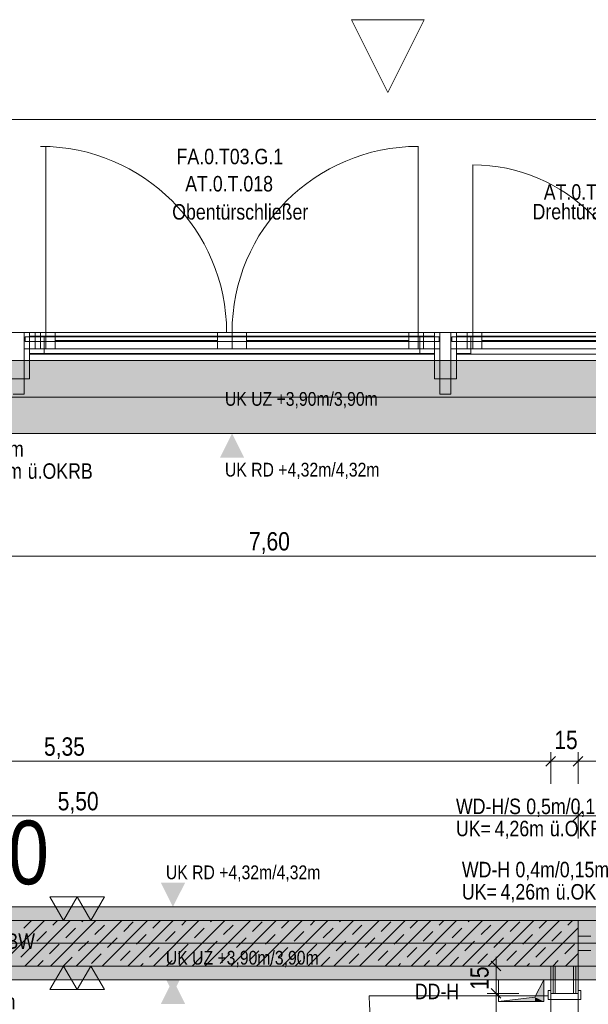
# Model space of a CAD drawing. Extents: x -500 to 300, y 62 to 1162.
# Tile 62 of 90: x -250 to -187, y 768 to 876. Entities that reach past the tile are written whole.
import ezdxf
from ezdxf.lldxf.tags import DXFTag

# ---------------------------------------------------------------- set-up
doc = ezdxf.new("R2010")
doc.units = 0
doc.layers.get('0').update_dxf_attribs({"lineweight": 13})
for name, color, linetype, lineweight, true_color in [('00 -Bauelemente -Dämmung innen', 7, 'Continuous', 9, 0xff7fe6), ('00 -Bauelemente -Gipskarton', 7, 'Continuous', 9, 0xff7fe6), ('00_Beschriftung UZ', 3, 'Continuous', 35, 0x00ff00), ('30 -33 Aussenwände- 7 Fassade_ Elemente', 7, 'Continuous', 9, 0x00aacc), ('30 -34 Innenwände- 1 tragend', 7, 'Continuous', 13, 0xdd0806), ('30 -34 Innenwände- 11 Durchbruch', 4, 'Continuous', 9, 0x00ffff), ('30 -34 Innenwände- 2 nichttragend', 7, 'Continuous', 18, 0xff7fe6), ('30 -34 Innenwände- 4 Türen_Fenster', 7, 'Continuous', 15, 0x9955ff), ('30 -35 Decken- 1 Konstruktion-Träger- Stahlbeton', 7, 'Continuous', 13, 0x33aa00), ('30 -35 Decken- 11 Durchbruch', 5, 'Continuous', 15, 0x0000ff), ('70 -72 Beschriftung- 1 Beschriftung allgemein', 7, 'Continuous', 9, 0xff6633), ('70 -72 Beschriftung- 2 Beschriftung Bauteile', 7, 'Continuous', 9, 0x9999ff), ('70 -76 Bemaßung- 2 Allgemein', 9, 'Continuous', 5, 0x808080), ('E_Leerrohr_Detailnummer', 1, 'Continuous', 25, 0xff0000), ('iwb_Schraffur_Unterzug', 7, 'Continuous', 5, 0xffffcc), ('iwb_Schraffur_Wand in Bauart BABW', 7, 'Continuous', 13, 0xac59ff), ('iwb_Sichtbeton', 2, 'Continuous', 50, 0xffff00), ('iwb_Sichtbeton-Shading', 2, 'Continuous', 50, 0xffff00)]:
    doc.layers.add(name, color=color, linetype=linetype, lineweight=lineweight, true_color=true_color)
doc.layers.add('70 -71 Achsen- 1 Gebäudeachsen', color=7, linetype='STRICHPUNKT2-A06G93K98I', lineweight=18)
doc.layers.add('70 -75 Raumstempel- 3 Wandstempel', color=7, linetype='Continuous', lineweight=50)
doc.styles.get("Standard").update_dxf_attribs({"font": 'ARIALN.TTF'})
tags = doc.linetypes.add('fein_strichliert-A06G93KA8I', pattern=[4, 1, -2, 1]).pattern_tags.tags
tags[8:9] = [DXFTag(74, 4), DXFTag(75, 0), DXFTag(340, '0'), DXFTag(46, 0.0), DXFTag(50, 0.0), DXFTag(44, 0.0), DXFTag(45, 0.0)]
tags[6:7] = [DXFTag(74, 4), DXFTag(75, 0), DXFTag(340, '0'), DXFTag(46, 0.0), DXFTag(50, 0.0), DXFTag(44, 0.0), DXFTag(45, 0.0)]
tags[4:5] = [DXFTag(74, 4), DXFTag(75, 0), DXFTag(340, '0'), DXFTag(46, 0.0), DXFTag(50, 0.0), DXFTag(44, 0.0), DXFTag(45, 0.0)]
tags = doc.linetypes.add('STRICHPUNKT2-A06G93K98I', pattern=[12.7, 6.35, -3.175, 0, -3.175]).pattern_tags.tags
tags[10:11] = [DXFTag(74, 4), DXFTag(75, 0), DXFTag(340, '0'), DXFTag(46, 0.0), DXFTag(50, 0.0), DXFTag(44, 0.0), DXFTag(45, 0.0)]
tags[8:9] = [DXFTag(74, 4), DXFTag(75, 0), DXFTag(340, '0'), DXFTag(46, 0.0), DXFTag(50, 0.0), DXFTag(44, 0.0), DXFTag(45, 0.0)]
tags[6:7] = [DXFTag(74, 4), DXFTag(75, 0), DXFTag(340, '0'), DXFTag(46, 0.0), DXFTag(50, 0.0), DXFTag(44, 0.0), DXFTag(45, 0.0)]
tags[4:5] = [DXFTag(74, 4), DXFTag(75, 0), DXFTag(340, '0'), DXFTag(46, 0.0), DXFTag(50, 0.0), DXFTag(44, 0.0), DXFTag(45, 0.0)]

# ---------------------------------------------------------------- blocks, each defined once
blk = doc.blocks.new('Shading-A06G93H18I', base_point=(43.75, 776.65))
at = {"layer": 'iwb_Sichtbeton-Shading', "color": 51, "true_color": 0xffff7f}
for points in [[(-298.3, 776.65), (-298.3, 777.25), (-188.3, 776.65), (-188.3, 777.25)], [(-298.3, 771.65), (-298.3, 772.25), (-188.3, 771.65), (-188.3, 772.25)]]:
    blk.add_solid(points, dxfattribs=at)
blk = doc.blocks.new('Referenz-A06G93KB8I')
at = {"layer": '00 -Bauelemente -Dämmung innen', "color": 0, "linetype": 'Continuous', "lineweight": -2, "ltscale": 0.13}
for p, q in [((-190.8, 771.95), (-190.8, 768.95)), ((-188.8, 771.95), (-188.8, 768.95))]:
    blk.add_line(p, q, dxfattribs=at)
at = {"layer": '00 -Bauelemente -Gipskarton', "color": 0, "linetype": 'Continuous', "lineweight": -2, "ltscale": 0.13}
for p, q in [((-191.3, 771.95), (-191.3, 768.95)), ((-191.05, 771.95), (-191.05, 768.95)), ((-190.8, 771.95), (-190.8, 768.95)), ((-188.8, 771.95), (-188.8, 768.95)), ((-188.55, 771.95), (-188.55, 768.95)), ((-188.3, 771.95), (-188.3, 768.95))]:
    blk.add_line(p, q, dxfattribs=at)
at = {"layer": '00_Beschriftung UZ', "color": 0, "lineweight": -2}
for points in [[(-227.63, 833.12), (-226.3, 830.45), (-224.96, 833.12)], [(-227.63, 827.78), (-226.3, 830.45), (-224.96, 827.78)], [(-234.12, 781.12), (-232.79, 778.45), (-231.45, 781.12)], [(-234.12, 774.28), (-232.79, 776.95), (-231.45, 774.28)], [(-234.12, 771.62), (-232.79, 768.95), (-231.45, 771.62)], [(-234.12, 767.78), (-232.79, 770.45), (-231.45, 767.78)]]:
    blk.add_solid(points, dxfattribs=at)
at = {"layer": '30 -33 Aussenwände- 7 Fassade_ Elemente', "color": 0, "linetype": 'fein_strichliert-A06G93KA8I', "lineweight": -2, "ltscale": 0.13}
for p, q in [((-246.73, 861.99), (-246.73, 841.55)), ((-205.87, 861.99), (-205.87, 841.55)), ((-199.87, 859.95), (-199.87, 841.55)), ((-248.53, 841.15), (-204.07, 841.15)), ((-174.47, 841.15), (-201.67, 841.15)), ((-200.07, 841.05), (-176.07, 841.05)), ((-246.93, 839.25), (-226.3, 839.25)), ((-205.67, 839.25), (-226.3, 839.25)), ((-248.53, 839.15), (-204.07, 839.15)), ((-174.47, 839.15), (-201.67, 839.15))]:
    blk.add_line(p, q, dxfattribs=at)
at = {"layer": '30 -33 Aussenwände- 7 Fassade_ Elemente', "color": 0, "linetype": 'Continuous', "lineweight": -2, "ltscale": 0.13}
for p, q in [((-250.33, 841.55), (-249.13, 841.55)), ((-249.13, 839.75), (-249.13, 841.55)), ((-249.13, 841.55), (-247.33, 841.55)), ((-249.13, 841.55), (-249.13, 834.75)), ((-203.47, 841.55), (-247.93, 841.55)), ((-247.93, 841.55), (-247.93, 839.75)), ((-247.33, 841.55), (-247.33, 839.75)), ((-247.33, 841.55), (-245.73, 841.55)), ((-246.73, 839.75), (-246.73, 841.55)), ((-246.73, 841.55), (-226.3, 841.55)), ((-245.73, 841.55), (-245.73, 839.75)), ((-227.9, 839.75), (-227.9, 841.55)), ((-227.9, 841.55), (-226.3, 841.55)), ((-226.3, 841.55), (-224.7, 841.55)), ((-205.87, 841.55), (-226.3, 841.55)), ((-226.3, 841.55), (-226.3, 839.75)), ((-226.3, 839.75), (-226.3, 841.55)), ((-224.7, 841.55), (-224.7, 839.75)), ((-206.87, 841.55), (-205.27, 841.55)), ((-206.87, 839.75), (-206.87, 841.55)), ((-205.87, 839.75), (-205.87, 841.55)), ((-205.27, 841.55), (-205.27, 839.75)), ((-205.27, 841.55), (-203.47, 841.55)), ((-203.47, 841.55), (-202.27, 841.55)), ((-203.47, 834.75), (-203.47, 841.55)), ((-203.47, 841.55), (-203.47, 839.75)), ((-202.27, 841.55), (-200.47, 841.55)), ((-202.27, 839.75), (-202.27, 841.55)), ((-202.27, 841.55), (-202.27, 834.75)), ((-201.67, 841.55), (-179.87, 841.55)), ((-201.67, 839.75), (-201.67, 841.55)), ((-200.47, 841.55), (-198.87, 841.55)), ((-200.47, 841.55), (-200.47, 839.75)), ((-199.87, 839.75), (-199.87, 841.55)), ((-199.87, 841.55), (-181.47, 841.55)), ((-198.87, 841.55), (-198.87, 839.75)), ((-248.53, 841.05), (-246.93, 841.05)), ((-248.53, 839.25), (-248.53, 841.05)), ((-246.93, 841.05), (-246.93, 839.25)), ((-245.73, 840.65), (-227.9, 840.65)), ((-206.87, 840.65), (-224.7, 840.65)), ((-205.67, 839.25), (-205.67, 841.05)), ((-205.67, 841.05), (-204.07, 841.05)), ((-204.07, 841.05), (-204.07, 839.25)), ((-201.67, 841.05), (-200.07, 841.05)), ((-201.67, 839.25), (-201.67, 841.05)), ((-200.07, 841.05), (-200.07, 839.25)), ((-198.87, 840.65), (-182.47, 840.65)), ((-247.33, 839.75), (-249.13, 839.75)), ((-246.93, 839.25), (-248.53, 839.25)), ((-247.93, 839.75), (-203.47, 839.75)), ((-245.73, 839.75), (-247.33, 839.75)), ((-226.3, 839.75), (-246.73, 839.75)), ((-226.3, 839.75), (-227.9, 839.75)), ((-226.3, 839.75), (-205.87, 839.75)), ((-224.7, 839.75), (-226.3, 839.75)), ((-205.27, 839.75), (-206.87, 839.75)), ((-204.07, 839.25), (-205.67, 839.25)), ((-203.47, 839.75), (-205.27, 839.75)), ((-200.47, 839.75), (-202.27, 839.75)), ((-179.87, 839.75), (-201.67, 839.75)), ((-200.07, 839.25), (-201.67, 839.25)), ((-198.87, 839.75), (-200.47, 839.75)), ((-181.47, 839.75), (-199.87, 839.75)), ((-249.13, 834.75), (-250.33, 834.75)), ((-202.27, 834.75), (-203.47, 834.75))]:
    blk.add_line(p, q, dxfattribs=at)
at = {"layer": '30 -33 Aussenwände- 7 Fassade_ Elemente', "color": 0, "linetype": 'fein_strichliert-A06G93KA8I', "lineweight": -2, "ltscale": 0.13}
for centre, major_axis in [((-247.33, 841.55), (20.43, 0)), ((-205.87, 841.55), (0, 20.43)), ((-199.87, 841.55), (18.4, 0))]:
    blk.add_ellipse(centre, major_axis=major_axis, ratio=1, start_param=0, end_param=1.570796, dxfattribs=at)
at = {"layer": '30 -34 Innenwände- 1 tragend', "color": 0, "linetype": 'Continuous', "lineweight": -2, "ltscale": 0.13}
for p, q in [((-188.3, 776.95), (-298.3, 776.95)), ((-188.3, 776.95), (-188.3, 771.95)), ((-188.3, 776.95), (-188.3, 771.95)), ((-188.3, 771.95), (-298.3, 771.95))]:
    blk.add_line(p, q, dxfattribs=at)
at = {"layer": '30 -34 Innenwände- 1 tragend', "color": 0, "lineweight": -2}
for p, q in [((-188.3, 776.95), (-298.3, 776.95)), ((-251.9, 771.95), (-246.9, 776.95)), ((-251.9, 771.95), (-246.9, 776.95)), ((-249.16, 776.11), (-248.31, 776.95)), ((-249.16, 776.11), (-248.31, 776.95)), ((-249.07, 771.95), (-244.07, 776.95)), ((-249.07, 771.95), (-244.07, 776.95)), ((-246.24, 771.95), (-241.24, 776.95)), ((-246.24, 771.95), (-241.24, 776.95)), ((-245.97, 776.46), (-245.48, 776.95)), ((-245.97, 776.46), (-245.48, 776.95)), ((-243.41, 771.95), (-238.41, 776.95)), ((-243.41, 771.95), (-238.41, 776.95)), ((-242.79, 776.82), (-242.66, 776.95)), ((-242.79, 776.82), (-242.66, 776.95)), ((-240.58, 771.95), (-235.58, 776.95)), ((-240.58, 771.95), (-235.58, 776.95)), ((-238.2, 775.76), (-237.14, 776.82)), ((-238.2, 775.76), (-237.14, 776.82)), ((-237.76, 771.95), (-232.76, 776.95)), ((-237.76, 771.95), (-232.76, 776.95)), ((-235.01, 776.11), (-234.17, 776.95)), ((-235.01, 776.11), (-234.17, 776.95)), ((-234.93, 771.95), (-229.93, 776.95)), ((-234.93, 771.95), (-229.93, 776.95)), ((-232.1, 771.95), (-227.1, 776.95)), ((-232.1, 771.95), (-227.1, 776.95)), ((-231.83, 776.46), (-231.34, 776.95)), ((-231.83, 776.46), (-231.34, 776.95)), ((-229.27, 771.95), (-224.27, 776.95)), ((-229.27, 771.95), (-224.27, 776.95)), ((-228.65, 776.82), (-228.51, 776.95)), ((-228.65, 776.82), (-228.51, 776.95)), ((-226.44, 771.95), (-221.44, 776.95)), ((-226.44, 771.95), (-221.44, 776.95)), ((-224.05, 775.76), (-222.99, 776.82)), ((-224.05, 775.76), (-222.99, 776.82)), ((-223.61, 771.95), (-218.61, 776.95)), ((-223.61, 771.95), (-218.61, 776.95)), ((-220.87, 776.11), (-220.03, 776.95)), ((-220.87, 776.11), (-220.03, 776.95)), ((-220.79, 771.95), (-215.79, 776.95)), ((-220.79, 771.95), (-215.79, 776.95)), ((-217.96, 771.95), (-212.96, 776.95)), ((-217.96, 771.95), (-212.96, 776.95)), ((-217.69, 776.46), (-217.2, 776.95)), ((-217.69, 776.46), (-217.2, 776.95)), ((-215.13, 771.95), (-210.13, 776.95)), ((-215.13, 771.95), (-210.13, 776.95)), ((-214.51, 776.82), (-214.37, 776.95)), ((-214.51, 776.82), (-214.37, 776.95)), ((-212.3, 771.95), (-207.3, 776.95)), ((-212.3, 771.95), (-207.3, 776.95)), ((-209.91, 775.76), (-208.85, 776.82)), ((-209.91, 775.76), (-208.85, 776.82)), ((-209.47, 771.95), (-204.47, 776.95)), ((-209.47, 771.95), (-204.47, 776.95)), ((-206.73, 776.11), (-205.89, 776.95)), ((-206.73, 776.11), (-205.89, 776.95)), ((-206.64, 771.95), (-201.64, 776.95)), ((-206.64, 771.95), (-201.64, 776.95)), ((-203.81, 771.95), (-198.81, 776.95)), ((-203.81, 771.95), (-198.81, 776.95)), ((-203.55, 776.46), (-203.06, 776.95)), ((-203.55, 776.46), (-203.06, 776.95)), ((-200.99, 771.95), (-195.99, 776.95)), ((-200.99, 771.95), (-195.99, 776.95)), ((-200.37, 776.82), (-200.23, 776.95)), ((-200.37, 776.82), (-200.23, 776.95)), ((-198.16, 771.95), (-193.16, 776.95)), ((-198.16, 771.95), (-193.16, 776.95)), ((-195.77, 775.76), (-194.71, 776.82)), ((-195.77, 775.76), (-194.71, 776.82)), ((-195.33, 771.95), (-190.33, 776.95)), ((-195.33, 771.95), (-190.33, 776.95)), ((-192.59, 776.11), (-191.74, 776.95)), ((-192.59, 776.11), (-191.74, 776.95)), ((-189.41, 776.46), (-188.92, 776.95)), ((-189.41, 776.46), (-188.92, 776.95)), ((-247.74, 774.7), (-246.68, 775.76)), ((-247.74, 774.7), (-246.68, 775.76)), ((-244.56, 775.05), (-243.5, 776.11)), ((-244.56, 775.05), (-243.5, 776.11)), ((-241.38, 775.4), (-240.32, 776.46)), ((-241.38, 775.4), (-240.32, 776.46)), ((-233.6, 774.7), (-232.54, 775.76)), ((-233.6, 774.7), (-232.54, 775.76)), ((-230.42, 775.05), (-229.36, 776.11)), ((-230.42, 775.05), (-229.36, 776.11)), ((-227.24, 775.4), (-226.18, 776.46)), ((-227.24, 775.4), (-226.18, 776.46)), ((-219.46, 774.7), (-218.4, 775.76)), ((-219.46, 774.7), (-218.4, 775.76)), ((-216.28, 775.05), (-215.21, 776.11)), ((-216.28, 775.05), (-215.21, 776.11)), ((-213.09, 775.4), (-212.03, 776.46)), ((-213.09, 775.4), (-212.03, 776.46)), ((-205.32, 774.7), (-204.25, 775.76)), ((-205.32, 774.7), (-204.25, 775.76)), ((-202.13, 775.05), (-201.07, 776.11)), ((-202.13, 775.05), (-201.07, 776.11)), ((-198.95, 775.4), (-197.89, 776.46)), ((-198.95, 775.4), (-197.89, 776.46)), ((-192.5, 771.95), (-188.3, 776.16)), ((-192.5, 771.95), (-188.3, 776.16)), ((-191.17, 774.7), (-190.11, 775.76)), ((-191.17, 774.7), (-190.11, 775.76)), ((-243.15, 773.63), (-242.08, 774.7)), ((-243.15, 773.63), (-242.08, 774.7)), ((-239.96, 773.99), (-238.9, 775.05)), ((-239.96, 773.99), (-238.9, 775.05)), ((-236.78, 774.34), (-235.72, 775.4)), ((-236.78, 774.34), (-235.72, 775.4)), ((-229, 773.63), (-227.94, 774.7)), ((-229, 773.63), (-227.94, 774.7)), ((-225.82, 773.99), (-224.76, 775.05)), ((-225.82, 773.99), (-224.76, 775.05)), ((-222.64, 774.34), (-221.58, 775.4)), ((-222.64, 774.34), (-221.58, 775.4)), ((-214.86, 773.63), (-213.8, 774.7)), ((-214.86, 773.63), (-213.8, 774.7)), ((-211.68, 773.99), (-210.62, 775.05)), ((-211.68, 773.99), (-210.62, 775.05)), ((-208.5, 774.34), (-207.44, 775.4)), ((-208.5, 774.34), (-207.44, 775.4)), ((-200.72, 773.63), (-199.66, 774.7)), ((-200.72, 773.63), (-199.66, 774.7)), ((-197.54, 773.99), (-196.48, 775.05)), ((-197.54, 773.99), (-196.48, 775.05)), ((-194.36, 774.34), (-193.29, 775.4)), ((-194.36, 774.34), (-193.29, 775.4)), ((-249.51, 772.93), (-248.45, 773.99)), ((-249.51, 772.93), (-248.45, 773.99)), ((-246.33, 773.28), (-245.27, 774.34)), ((-246.33, 773.28), (-245.27, 774.34)), ((-241.73, 772.22), (-240.67, 773.28)), ((-241.73, 772.22), (-240.67, 773.28)), ((-238.55, 772.57), (-237.49, 773.63)), ((-238.55, 772.57), (-237.49, 773.63)), ((-235.37, 772.93), (-234.31, 773.99)), ((-235.37, 772.93), (-234.31, 773.99)), ((-232.19, 773.28), (-231.12, 774.34)), ((-232.19, 773.28), (-231.12, 774.34)), ((-227.59, 772.22), (-226.53, 773.28)), ((-227.59, 772.22), (-226.53, 773.28)), ((-224.41, 772.57), (-223.35, 773.63)), ((-224.41, 772.57), (-223.35, 773.63)), ((-221.23, 772.93), (-220.16, 773.99)), ((-221.23, 772.93), (-220.16, 773.99)), ((-218.04, 773.28), (-216.98, 774.34)), ((-218.04, 773.28), (-216.98, 774.34)), ((-213.45, 772.22), (-212.39, 773.28)), ((-213.45, 772.22), (-212.39, 773.28)), ((-210.27, 772.57), (-209.2, 773.63)), ((-210.27, 772.57), (-209.2, 773.63)), ((-207.08, 772.93), (-206.02, 773.99)), ((-207.08, 772.93), (-206.02, 773.99)), ((-203.9, 773.28), (-202.84, 774.34)), ((-203.9, 773.28), (-202.84, 774.34)), ((-199.31, 772.22), (-198.24, 773.28)), ((-199.31, 772.22), (-198.24, 773.28)), ((-196.12, 772.57), (-195.06, 773.63)), ((-196.12, 772.57), (-195.06, 773.63)), ((-192.94, 772.93), (-191.88, 773.99)), ((-192.94, 772.93), (-191.88, 773.99)), ((-189.76, 773.28), (-188.7, 774.34)), ((-189.76, 773.28), (-188.7, 774.34)), ((-189.67, 771.95), (-188.3, 773.33)), ((-189.67, 771.95), (-188.3, 773.33)), ((-247.66, 771.95), (-247.03, 772.57)), ((-247.66, 771.95), (-247.03, 772.57)), ((-244.83, 771.95), (-243.85, 772.93)), ((-244.83, 771.95), (-243.85, 772.93)), ((-236.34, 771.95), (-236.07, 772.22)), ((-236.34, 771.95), (-236.07, 772.22)), ((-233.51, 771.95), (-232.89, 772.57)), ((-233.51, 771.95), (-232.89, 772.57)), ((-230.68, 771.95), (-229.71, 772.93)), ((-230.68, 771.95), (-229.71, 772.93)), ((-222.2, 771.95), (-221.93, 772.22)), ((-222.2, 771.95), (-221.93, 772.22)), ((-219.37, 771.95), (-218.75, 772.57)), ((-219.37, 771.95), (-218.75, 772.57)), ((-216.54, 771.95), (-215.57, 772.93)), ((-216.54, 771.95), (-215.57, 772.93)), ((-208.06, 771.95), (-207.79, 772.22)), ((-208.06, 771.95), (-207.79, 772.22)), ((-205.23, 771.95), (-204.61, 772.57)), ((-205.23, 771.95), (-204.61, 772.57)), ((-202.4, 771.95), (-201.43, 772.93)), ((-202.4, 771.95), (-201.43, 772.93)), ((-193.92, 771.95), (-193.65, 772.22)), ((-193.92, 771.95), (-193.65, 772.22)), ((-191.09, 771.95), (-190.47, 772.57)), ((-191.09, 771.95), (-190.47, 772.57)), ((-188.3, 771.95), (-298.3, 771.95))]:
    blk.add_line(p, q, dxfattribs=at)
at = {"layer": '30 -34 Innenwände- 2 nichttragend', "color": 0, "lineweight": -2}
for p, q in [((-297.8, 841.55), (-248.53, 841.55)), ((-250.93, 841.55), (-248.53, 841.55)), ((-248.53, 841.55), (-248.53, 841.05)), ((-204.07, 841.55), (-201.67, 841.55)), ((-204.07, 841.05), (-204.07, 841.55)), ((-201.67, 841.55), (-201.67, 841.05)), ((-203.57, 841.05), (-249.03, 841.05)), ((-248.53, 841.05), (-249.03, 841.05)), ((-249.03, 841.05), (-249.03, 840.55)), ((-203.57, 841.05), (-249.03, 841.05)), ((-249.03, 841.05), (-249.03, 840.55)), ((-249.03, 840.55), (-203.57, 840.55)), ((-249.03, 840.55), (-248.53, 840.55)), ((-249.03, 840.55), (-203.57, 840.55)), ((-248.53, 840.55), (-248.53, 836.45)), ((-203.57, 841.05), (-204.07, 841.05)), ((-204.07, 836.45), (-204.07, 840.55)), ((-204.07, 840.55), (-203.57, 840.55)), ((-203.57, 840.55), (-203.57, 841.05)), ((-203.57, 840.55), (-203.57, 841.05)), ((-202.17, 841.05), (-202.17, 840.55)), ((-202.17, 841.05), (-202.17, 840.55)), ((-156.7, 841.05), (-202.17, 841.05)), ((-201.67, 841.05), (-202.17, 841.05)), ((-156.7, 841.05), (-202.17, 841.05)), ((-202.17, 840.55), (-156.7, 840.55)), ((-202.17, 840.55), (-156.7, 840.55)), ((-202.17, 840.55), (-201.67, 840.55)), ((-201.67, 840.55), (-201.67, 836.45)), ((-248.53, 836.45), (-297.8, 836.45)), ((-248.53, 836.45), (-250.93, 836.45)), ((-201.67, 836.45), (-204.07, 836.45))]:
    blk.add_line(p, q, dxfattribs=at)
at = {"layer": '30 -34 Innenwände- 2 nichttragend', "color": 0, "linetype": 'Continuous', "lineweight": -2, "ltscale": 0.13}
for p, q in [((-191.3, 771.95), (-188.3, 771.95)), ((-191.3, 771.95), (-191.3, 768.95)), ((-188.3, 771.95), (-188.3, 768.95)), ((-191.3, 768.95), (-191.3, 769.27)), ((-188.3, 768.95), (-188.3, 769.27))]:
    blk.add_line(p, q, dxfattribs=at)
at = {"layer": '30 -34 Innenwände- 4 Türen_Fenster', "color": 0, "linetype": 'fein_strichliert-A06G93KA8I', "lineweight": -2, "ltscale": 0.13}
for p, q in [((-154.3, 776.95), (-188.3, 776.95)), ((-154.3, 771.95), (-188.3, 771.95)), ((-191.3, 768.95), (-191.3, 748.75)), ((-188.3, 768.95), (-188.3, 748.75)), ((-191.6, 768.67), (-211.24, 768.67))]:
    blk.add_line(p, q, dxfattribs=at)
at = {"layer": '30 -34 Innenwände- 4 Türen_Fenster', "color": 0, "linetype": 'Continuous', "lineweight": -2, "ltscale": 0.13}
for p, q in [((-188.3, 773.65), (-188.3, 775.25)), ((-188.3, 775.25), (-186.9, 775.25)), ((-186.9, 773.65), (-188.3, 773.65)), ((-191.3, 769.27), (-191.6, 769.27)), ((-191.6, 769.27), (-191.6, 768.67)), ((-191.3, 768.95), (-191.3, 769.27)), ((-188.3, 768.95), (-191.3, 768.95)), ((-188, 769.27), (-188.3, 769.27)), ((-188.3, 769.27), (-188.3, 768.95)), ((-188, 768.27), (-188, 769.27)), ((-191.6, 768.67), (-191.6, 768.27)), ((-191.6, 768.27), (-188, 768.27))]:
    blk.add_line(p, q, dxfattribs=at)
at = {"layer": '30 -34 Innenwände- 4 Türen_Fenster', "color": 0, "linetype": 'fein_strichliert-A06G93KA8I', "lineweight": -2, "ltscale": 0.13}
blk.add_ellipse((-191.6, 768.67), major_axis=(-19.64, 0), ratio=1, start_param=0, end_param=1.570796, dxfattribs=at)
at = {"layer": '30 -35 Decken- 1 Konstruktion-Träger- Stahlbeton', "color": 0, "linetype": 'fein_strichliert-A06G93KA8I', "lineweight": -2, "ltscale": 0.13}
for p, q in [((-298.3, 838.45), (-0.8, 838.45)), ((-298.3, 830.45), (-0.8, 830.45)), ((-298.3, 778.45), (-0.8, 778.45)), ((-298.3, 770.45), (-0.8, 770.45))]:
    blk.add_line(p, q, dxfattribs=at)
at = {"layer": '30 -35 Decken- 11 Durchbruch', "color": 0, "linetype": 'Continuous', "lineweight": -2, "ltscale": 0.13}
for p, q in [((-197.05, 768.05), (-197.05, 770.45)), ((-197.05, 770.45), (-192.05, 770.45)), ((-192.05, 770.45), (-193.05, 768.53)), ((-192.05, 768.05), (-192.05, 770.45)), ((-193.05, 768.53), (-197.05, 768.05)), ((-197.05, 768.05), (-192.05, 768.05))]:
    blk.add_line(p, q, dxfattribs=at)
at = {"layer": '30 -35 Decken- 11 Durchbruch', "color": 0, "lineweight": -2}
for points in [[(-192.05, 768.05), (-193.05, 768.53), (-192.05, 770.45)], [(-193.05, 768.05), (-197.05, 768.05), (-193.05, 768.53)], [(-193.05, 768.05), (-193.05, 768.53), (-192.05, 768.05)]]:
    blk.add_solid(points, dxfattribs=at)
at = {"layer": '70 -71 Achsen- 1 Gebäudeachsen', "color": 0, "linetype": 'STRICHPUNKT2-A06G93K98I', "lineweight": -2, "ltscale": 0.13}
for p, q in [((-387.24, 864.95), (76.5, 864.95)), ((-387.24, 834.45), (76.5, 834.45)), ((-387.24, 774.45), (76.5, 774.45))]:
    blk.add_line(p, q, dxfattribs=at)
at = {"layer": '70 -72 Beschriftung- 1 Beschriftung allgemein', "color": 0, "linetype": 'Continuous', "lineweight": -2, "ltscale": 0.13}
for p, q in [((-213.19, 875.9), (-209.2, 867.9)), ((-205.19, 875.89), (-213.19, 875.9)), ((-209.2, 867.9), (-205.19, 875.89))]:
    blk.add_line(p, q, dxfattribs=at)
at = {"layer": '70 -72 Beschriftung- 2 Beschriftung Bauteile', "color": 0, "lineweight": -2}
for p, q in [((-244.8, 776.95), (-246.3, 779.55)), ((-246.3, 779.55), (-243.3, 779.55)), ((-243.3, 779.55), (-244.8, 776.95)), ((-241.8, 776.95), (-243.3, 779.55)), ((-243.3, 779.55), (-240.3, 779.55)), ((-240.3, 779.55), (-241.8, 776.95)), ((-244.8, 771.95), (-246.3, 769.36)), ((-243.3, 769.36), (-244.8, 771.95)), ((-241.8, 771.95), (-243.3, 769.36)), ((-240.3, 769.36), (-241.8, 771.95)), ((-246.3, 769.36), (-243.3, 769.36)), ((-243.3, 769.36), (-240.3, 769.36))]:
    blk.add_line(p, q, dxfattribs=at)
at = {"layer": '70 -76 Bemaßung- 2 Allgemein', "color": 0, "linetype": 'Continuous', "lineweight": -2, "ltscale": 0.13}
for p, q in [((-147.36, 816.99), (-297.24, 816.99)), ((-190.77, 794.98), (-191.83, 793.92)), ((-190.77, 794.98), (-191.83, 793.92)), ((-191.3, 791.95), (-191.3, 795.45)), ((-191.3, 791.95), (-191.3, 795.45)), ((-188.83, 793.92), (-187.77, 794.98)), ((-188.83, 793.92), (-187.77, 794.98)), ((-188.3, 791.95), (-188.3, 795.45)), ((-188.3, 791.95), (-188.3, 795.45)), ((-192.36, 794.45), (-297.24, 794.45)), ((-192.36, 794.45), (-193.42, 794.45)), ((-190.3, 794.45), (-192.36, 794.45)), ((-190.3, 794.45), (-192.36, 794.45)), ((-188.3, 794.45), (-191.3, 794.45)), ((-189.3, 794.45), (-187.24, 794.45)), ((-189.3, 794.45), (-187.24, 794.45)), ((-187.24, 794.45), (-186.18, 794.45)), ((-155.36, 794.45), (-187.24, 794.45)), ((-189.36, 788.45), (-297.24, 788.45)), ((-187.3, 788.45), (-189.36, 788.45)), ((-189.3, 788.45), (-187.24, 788.45)), ((-188.83, 787.92), (-187.77, 788.98)), ((-187.77, 788.98), (-188.83, 787.92)), ((-188.3, 785.95), (-188.3, 789.45)), ((-188.3, 785.95), (-188.3, 789.45)), ((-155.36, 788.45), (-187.24, 788.45)), ((-197.83, 772.48), (-196.77, 771.42)), ((-197.3, 772.95), (-197.3, 770.89)), ((-194.8, 771.95), (-198.3, 771.95)), ((-197.3, 770.01), (-197.3, 770.89)), ((-194.8, 768.95), (-198.3, 768.95)), ((-194.8, 768.95), (-198.3, 768.95)), ((-197.83, 769.48), (-196.77, 768.42)), ((-196.77, 768.42), (-197.83, 769.48)), ((-197.3, 767.95), (-197.3, 770.01)), ((-197.3, 769.95), (-197.3, 767.89)), ((-197.3, 749.81), (-197.3, 767.89))]:
    blk.add_line(p, q, dxfattribs=at)
at = {"layer": '00_Beschriftung UZ', "color": 0, "linetype": 'ByBlock', "lineweight": -2, "ltscale": 0.13, "char_height": 1.5103, "attachment_point": 1}
for s, insert in [('{\\fArial Narrow;UK UZ +3,90m/3,90m}', (-227.08, 835)), ('{\\fArial Narrow;UK RD +4,32m/4,32m}', (-227.08, 827.23)), ('{\\fArial Narrow;UK RD +4,32m/4,32m}', (-233.57, 783)), ('{\\fArial Narrow;UK UZ +3,90m/3,90m}', (-233.57, 773.62))]:
    blk.add_mtext(s, dxfattribs=dict(at, insert=insert))
at = {"layer": '30 -34 Innenwände- 11 Durchbruch', "color": 0, "linetype": 'Continuous', "lineweight": -2, "ltscale": 0.13, "char_height": 1.7, "attachment_point": 1}
for s, insert in [('{\\fArial Narrow;D=0,1m}', (-256.05, 829.6)), ('{\\fArial Narrow;4,31m}', (-254.79, 827.17)), ('{\\fArial Narrow;ü.OKRB}', (-248.74, 827.17)), ('{\\fArial Narrow;WD-H/S}', (-201.71, 790.34)), ('{\\fArial Narrow;0,5m/0,15m}', (-193.99, 790.34)), ('{\\fArial Narrow;UK=}', (-201.71, 787.91)), ('{\\fArial Narrow;4,26m}', (-197.46, 787.91)), ('{\\fArial Narrow;ü.OKRB}', (-191.4, 787.91)), ('{\\fArial Narrow;WD-H}', (-201.06, 783.4)), ('{\\fArial Narrow;0,4m/0,15m}', (-195.18, 783.4)), ('{\\fArial Narrow;UK=}', (-201.06, 780.96)), ('{\\fArial Narrow;4,26m}', (-196.81, 780.96)), ('{\\fArial Narrow;ü.OKRB}', (-190.75, 780.96)), ('{\\fArial Narrow;D=0,1m}', (-256.95, 768.88))]:
    blk.add_mtext(s, dxfattribs=dict(at, insert=insert))
at = {"layer": '30 -35 Decken- 11 Durchbruch', "color": 0, "linetype": 'Continuous', "lineweight": -2, "ltscale": 0.13, "insert": (-206.23, 770.01), "char_height": 1.7, "attachment_point": 1}
blk.add_mtext('{\\fArial Narrow;DD-H}', dxfattribs=at)
at = {"layer": '70 -72 Beschriftung- 1 Beschriftung allgemein', "color": 0, "linetype": 'Continuous', "lineweight": -2, "ltscale": 0.13, "char_height": 1.7, "attachment_point": 1}
for s, insert in [('{\\fArial Narrow;FA.0.T03.G.1}', (-232.39, 861.72)), ('{\\fArial Narrow;AT.0.T.018}', (-231.44, 858.73)), ('{\\fArial Narrow;AT.0.T.019}', (-192.07, 857.82)), ('{\\fArial Narrow;Obentürschließer}', (-232.87, 855.64)), ('{\\fArial Narrow;Drehtürantrieb}', (-193.3, 855.67))]:
    blk.add_mtext(s, dxfattribs=dict(at, insert=insert))
at = {"layer": '70 -75 Raumstempel- 3 Wandstempel', "color": 0, "linetype": 'Continuous', "lineweight": -2, "ltscale": 0.13, "insert": (-254.54, 775.54), "char_height": 1.7, "attachment_point": 1}
blk.add_mtext('{\\fArial Narrow;Ba. BW}', dxfattribs=at)
at = {"layer": '70 -76 Bemaßung- 2 Allgemein', "color": 0, "linetype": 'Continuous', "lineweight": -2, "ltscale": 0.13, "char_height": 2.0138, "attachment_point": 1}
for s, insert in [('{\\fArial Narrow;7,60}', (-224.44, 819.61)), ('{\\fArial Narrow;5,35}', (-246.95, 797.07)), ('{\\fArial Narrow;15}', (-190.91, 797.8)), ('{\\fArial Narrow;5,50}', (-245.44, 791.07))]:
    blk.add_mtext(s, dxfattribs=dict(at, insert=insert))
at = {"layer": '70 -76 Bemaßung- 2 Allgemein', "color": 0, "linetype": 'Continuous', "lineweight": -2, "ltscale": 0.13, "insert": (-200.14, 769.34), "char_height": 2.0138, "attachment_point": 1, "rotation": 90}
blk.add_mtext('{\\fArial Narrow;15}', dxfattribs=at)
blk = doc.blocks.new('Referenz-A06G93KD8I')
at = {"layer": 'iwb_Schraffur_Unterzug', "linetype": 'Continuous', "ltscale": 0.13}
blk.add_hatch(color=256, dxfattribs=at).paths.add_polyline_path([(-298.3, 834.45), (-298.3, 838.45), (-2.3, 838.45), (-2.3, 830.45), (-298.3, 830.45)])
for points in [[(-298.3, 774.45), (-298.3, 778.45), (76.5, 778.45)], [(-298.3, 774.45), (76.5, 778.45), (76.5, 774.88)], [(-298.3, 774.45), (76.5, 774.88), (76.5, 774.02)], [(-298.3, 774.45), (76.5, 774.02), (76.5, 770.45)], [(-298.3, 774.45), (76.5, 770.45), (-298.3, 770.45)]]:
    blk.add_solid(points, dxfattribs=at)
at = {"layer": 'iwb_Schraffur_Wand in Bauart BABW', "linetype": 'Continuous', "ltscale": 0.13}
blk.add_solid([(-309.8, 776.95), (-188.3, 776.95), (-309.8, 771.95), (-188.3, 771.95)], dxfattribs=at)
at = {"layer": 'iwb_Sichtbeton', "linetype": 'Continuous', "ltscale": 0.5}
for points in [[(-298.3, 776.65), (-298.3, 777.25), (-188.3, 776.65), (-188.3, 777.25)], [(-298.3, 771.65), (-298.3, 772.25), (-188.3, 771.65), (-188.3, 772.25)]]:
    blk.add_solid(points, dxfattribs=at)
blk = doc.blocks.new('Einzeiliger Text-A06G93MX8I')
at = {"color": 0, "lineweight": -2, "insert": (-278.06, 787.93), "char_height": 7, "attachment_point": 1}
blk.add_mtext('{\\fArial Narrow;Detail 20}', dxfattribs=at)

msp = doc.modelspace()

# ---------------------------------------------------------------- block references
at = {"color": 8, "lineweight": 13, "ltscale": 0.13, "true_color": 0x808080}
msp.add_blockref('Referenz-A06G93KB8I', (0, 0), dxfattribs=at)
at = {"color": 8, "lineweight": 25, "ltscale": 0.25, "true_color": 0x808080}
msp.add_blockref('Referenz-A06G93KD8I', (0, 0), dxfattribs=at)
msp.add_blockref('Shading-A06G93H18I', (43.75, 776.65))
at = {"layer": 'E_Leerrohr_Detailnummer', "ltscale": 0.25}
msp.add_blockref('Einzeiliger Text-A06G93MX8I', (0, 0), dxfattribs=at)

doc.saveas('drawing.dxf')
